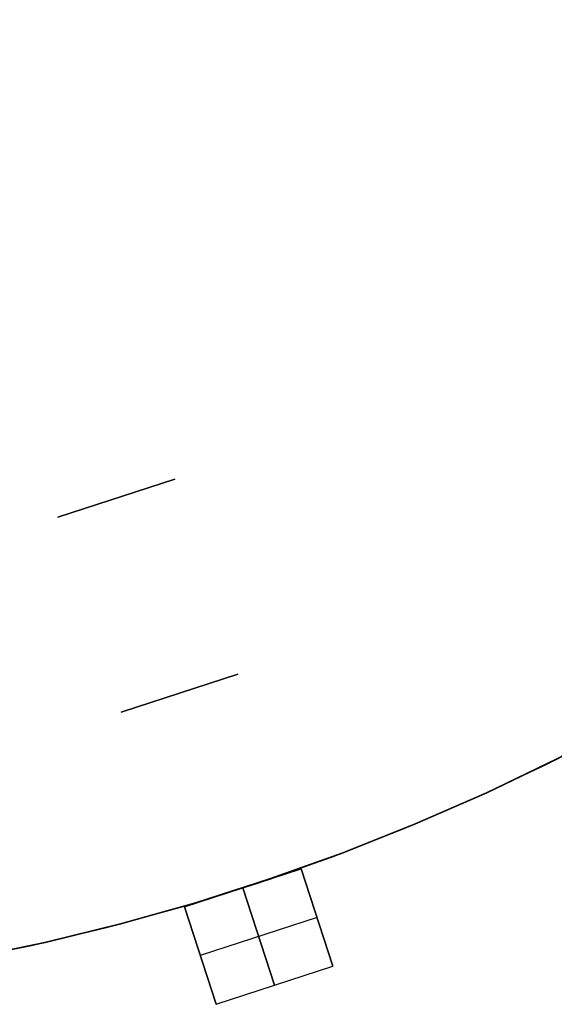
# Model space of a CAD drawing. Header units: millimetres. Extents: x 390 to 1070, y -130 to 550.
# Tile 31 of 57: x 776 to 828, y -11 to 86. Entities that reach past the tile are written whole.
import ezdxf

# ---------------------------------------------------------------- set-up
doc = ezdxf.new("R2010")
doc.units = ezdxf.units.MM

msp = doc.modelspace()

# ---------------------------------------------------------------- linework, layer by layer
at = {"extrusion": (2.27273e-05, -3.59965e-06, 1)}
for points in [[(520.774, 277.983), (518.55, 270.713), (516.578, 263.371), (514.862, 255.965), (513.402, 248.504), (512.201, 240.997), (511.26, 233.453), (510.58, 225.882), (510.162, 218.291), (510.007, 210.69), (510.115, 203.089), (510.485, 195.495), (511.117, 187.919), (512.01, 180.37), (513.164, 172.856), (514.577, 165.386), (516.247, 157.969), (518.172, 150.615), (520.351, 143.331), (522.779, 136.127), (525.455, 129.012), (528.376, 121.993), (531.537, 115.079), (534.935, 108.278), (538.566, 101.599), (542.425, 95.049), (546.509, 88.637), (550.812, 82.369), (555.328, 76.254), (560.053, 70.299), (564.982, 64.51), (570.107, 58.896), (575.423, 53.461), (580.924, 48.214), (586.603, 43.159), (592.453, 38.304), (598.467, 33.654), (604.638, 29.215), (610.959, 24.991), (617.423, 20.989), (624.02, 17.212), (630.744, 13.665), (637.587, 10.352), (644.54, 7.279), (651.595, 4.447), (658.744, 1.86), (665.978, -0.478), (673.288, -2.564), (680.667, -4.397), (688.103, -5.974), (695.591, -7.292), (703.119, -8.352), (710.679, -9.15), (718.262, -9.687), (725.859, -9.962), (733.462, -9.974), (741.06, -9.723), (748.645, -9.21), (756.207, -8.435), (763.739, -7.399), (771.23, -6.104), (778.672, -4.551), (786.056, -2.741), (793.373, -0.678), (800.614, 1.637), (807.771, 4.201), (814.835, 7.011), (821.797, 10.063), (828.65, 13.354), (835.386, 16.88), (841.995, 20.636), (848.471, 24.618), (854.805, 28.822), (860.991, 33.242), (867.019, 37.873), (872.885, 42.71), (878.579, 47.746), (884.097, 52.976), (889.43, 58.394), (894.573, 63.993), (899.519, 69.766), (904.263, 75.706), (908.799, 81.807), (913.121, 88.061), (917.225, 94.461), (921.105, 100.998), (924.757, 107.666), (928.176, 114.456), (931.359, 121.36), (934.301, 128.369), (937, 135.477), (939.451, 142.673), (941.652, 149.95), (943.601, 157.298), (945.294, 164.709), (946.73, 172.175), (947.908, 179.685), (948.825, 187.232), (949.481, 194.806), (949.875, 202.398), (950.006, 209.999)], [(520.766, 277.984), (518.542, 270.714), (516.57, 263.372), (514.854, 255.966), (513.394, 248.505), (512.193, 240.999), (511.252, 233.455), (510.572, 225.883), (510.154, 218.292), (509.999, 210.691), (510.107, 203.09), (510.477, 195.497), (511.109, 187.921), (512.003, 180.371), (513.156, 172.857), (514.569, 165.387), (516.239, 157.971), (518.164, 150.616), (520.343, 143.333), (522.771, 136.129), (525.447, 129.013), (528.368, 121.994), (531.529, 115.08), (534.927, 108.279), (538.558, 101.6), (542.417, 95.051), (546.501, 88.638), (550.804, 82.371), (555.32, 76.256), (560.046, 70.3), (564.974, 64.512), (570.099, 58.897), (575.415, 53.462), (580.916, 48.215), (586.595, 43.161), (592.445, 38.306), (598.459, 33.656), (604.63, 29.216), (610.952, 24.992), (617.415, 20.99), (624.012, 17.213), (630.737, 13.666), (637.579, 10.354), (644.532, 7.28), (651.588, 4.448), (658.736, 1.862), (665.97, -0.476), (673.281, -2.563), (680.659, -4.396), (688.096, -5.972), (695.583, -7.291), (703.111, -8.35), (710.671, -9.149), (718.254, -9.686), (725.852, -9.961), (733.454, -9.973), (741.052, -9.722), (748.637, -9.209), (756.2, -8.434), (763.731, -7.398), (771.222, -6.103), (778.664, -4.55), (786.048, -2.74), (793.365, -0.676), (800.606, 1.639), (807.763, 4.203), (814.827, 7.012), (821.789, 10.064), (828.642, 13.355), (835.378, 16.881), (841.987, 20.637), (848.463, 24.619), (854.797, 28.823), (860.983, 33.243), (867.011, 37.874), (872.877, 42.711), (878.571, 47.747), (884.089, 52.978), (889.422, 58.395), (894.565, 63.994), (899.511, 69.767), (904.255, 75.708), (908.791, 81.808), (913.113, 88.062), (917.217, 94.462), (921.097, 100.999), (924.749, 107.667), (928.168, 114.457), (931.351, 121.361), (934.294, 128.371), (936.992, 135.478), (939.443, 142.674), (941.644, 149.951), (943.593, 157.299), (945.286, 164.711), (946.722, 172.176), (947.9, 179.686), (948.817, 187.233), (949.473, 194.807), (949.867, 202.399), (949.998, 210)]]:
    msp.add_lwpolyline(points, dxfattribs=at)
at = {"extrusion": (-2.27273e-05, 3.59965e-06, 1)}
for points in [[(949.994, 210.001), (949.863, 202.4), (949.469, 194.808), (948.813, 187.234), (947.896, 179.687), (946.718, 172.177), (945.282, 164.711), (943.589, 157.3), (941.64, 149.951), (939.439, 142.675), (936.988, 135.479), (934.29, 128.371), (931.347, 121.362), (928.164, 114.458), (924.745, 107.668), (921.093, 101), (917.213, 94.463), (913.109, 88.063), (908.787, 81.809), (904.251, 75.708), (899.507, 69.768), (894.561, 63.995), (889.418, 58.396), (884.085, 52.978), (878.567, 47.748), (872.873, 42.712), (867.007, 37.875), (860.979, 33.244), (854.793, 28.824), (848.459, 24.62), (841.983, 20.638), (835.374, 16.881), (828.638, 13.356), (821.785, 10.065), (814.823, 7.013), (807.759, 4.203), (800.602, 1.639), (793.361, -0.676), (786.044, -2.739), (778.66, -4.549), (771.218, -6.102), (763.727, -7.398), (756.196, -8.433), (748.633, -9.208), (741.048, -9.721), (733.45, -9.972), (725.848, -9.96), (718.25, -9.685), (710.667, -9.148), (703.107, -8.35), (695.579, -7.291), (688.092, -5.972), (680.655, -4.395), (673.277, -2.562), (665.966, -0.476), (658.732, 1.862), (651.584, 4.449), (644.528, 7.28), (637.575, 10.354), (630.733, 13.667), (624.008, 17.213), (617.411, 20.99), (610.948, 24.993), (604.626, 29.217), (598.455, 33.656), (592.441, 38.306), (586.591, 43.161), (580.912, 48.216), (575.411, 53.463), (570.095, 58.897), (564.97, 64.512), (560.042, 70.301), (555.316, 76.256), (550.8, 82.371), (546.497, 88.639), (542.413, 95.051), (538.554, 101.601), (534.923, 108.28), (531.525, 115.081), (528.364, 121.995), (525.443, 129.014), (522.767, 136.129), (520.339, 143.333), (518.16, 150.617), (516.235, 157.971), (514.565, 165.388), (513.152, 172.858), (511.999, 180.372), (511.105, 187.921), (510.473, 195.497), (510.103, 203.091), (509.995, 210.692), (510.15, 218.293), (510.568, 225.884), (511.248, 233.455), (512.189, 240.999), (513.39, 248.506), (514.85, 255.967), (516.566, 263.373), (518.538, 270.715), (520.762, 277.985)], [(950.002, 210), (949.871, 202.399), (949.477, 194.806), (948.821, 187.233), (947.904, 179.686), (946.726, 172.175), (945.29, 164.71), (943.597, 157.299), (941.648, 149.95), (939.447, 142.674), (936.996, 135.477), (934.297, 128.37), (931.355, 121.36), (928.172, 114.456), (924.753, 107.666), (921.101, 100.999), (917.221, 94.461), (913.117, 88.062), (908.795, 81.808), (904.259, 75.707), (899.515, 69.766), (894.569, 63.993), (889.426, 58.395), (884.093, 52.977), (878.575, 47.747), (872.881, 42.71), (867.015, 37.874), (860.987, 33.243), (854.801, 28.822), (848.467, 24.619), (841.991, 20.636), (835.382, 16.88), (828.646, 13.355), (821.793, 10.064), (814.831, 7.012), (807.767, 4.202), (800.61, 1.638), (793.369, -0.677), (786.052, -2.741), (778.668, -4.55), (771.226, -6.104), (763.735, -7.399), (756.203, -8.435), (748.641, -9.209), (741.056, -9.722), (733.458, -9.973), (725.855, -9.961), (718.258, -9.687), (710.675, -9.15), (703.115, -8.351), (695.587, -7.292), (688.099, -5.973), (680.663, -4.396), (673.284, -2.564), (665.974, -0.477), (658.74, 1.861), (651.591, 4.447), (644.536, 7.279), (637.583, 10.353), (630.74, 13.665), (624.016, 17.212), (617.419, 20.989), (610.955, 24.992), (604.634, 29.215), (598.463, 33.655), (592.449, 38.305), (586.599, 43.16), (580.92, 48.214), (575.419, 53.462), (570.103, 58.896), (564.978, 64.511), (560.049, 70.3), (555.324, 76.255), (550.808, 82.37), (546.505, 88.638), (542.421, 95.05), (538.562, 101.6), (534.931, 108.279), (531.533, 115.079), (528.372, 121.993), (525.451, 129.012), (522.775, 136.128), (520.347, 143.332), (518.168, 150.615), (516.243, 157.97), (514.573, 165.386), (513.16, 172.856), (512.006, 180.371), (511.113, 187.92), (510.481, 195.496), (510.111, 203.089), (510.003, 210.691), (510.158, 218.292), (510.576, 225.882), (511.256, 233.454), (512.197, 240.998), (513.398, 248.505), (514.858, 255.966), (516.574, 263.371), (518.546, 270.714), (520.77, 277.983)]]:
    msp.add_lwpolyline(points, dxfattribs=at)
for points in [[(791.329, 40.664), (779.917, 36.956)], [(779.917, 36.956), (791.329, 40.664)], [(779.917, 36.956), (791.329, 40.664)], [(779.917, 36.956), (791.329, 40.664)], [(791.329, 40.664), (779.917, 36.956)], [(791.329, 40.664), (779.917, 36.956)], [(786.097, 17.935), (797.51, 21.643)], [(786.097, 17.935), (797.51, 21.643)], [(786.097, 17.935), (797.51, 21.643)], [(786.097, 17.935), (797.51, 21.643)], [(786.097, 17.935), (797.51, 21.643)], [(786.097, 17.935), (797.51, 21.643)], [(797.51, 21.643), (786.097, 17.935)], [(797.51, 21.643), (786.097, 17.935)], [(797.51, 21.643), (786.097, 17.935)], [(716.643, -9.594), (724.273, -9.925), (731.909, -9.992), (739.543, -9.793), (747.166, -9.329), (754.768, -8.601), (762.34, -7.61), (769.873, -6.357), (777.358, -4.842), (784.786, -3.069), (792.148, -1.039), (799.435, 1.245), (806.638, 3.78), (813.749, 6.564), (820.759, 9.594), (827.66, 12.864), (834.443, 16.372)], [(716.643, -9.594), (724.273, -9.925), (731.909, -9.992), (739.543, -9.793), (747.166, -9.329), (754.768, -8.601), (762.34, -7.61), (769.873, -6.357), (777.358, -4.842), (784.786, -3.069), (792.148, -1.039), (799.435, 1.245), (806.638, 3.78), (813.749, 6.564), (820.759, 9.594), (827.66, 12.864), (834.443, 16.372)], [(792.277, -1.087), (803.69, 2.622)], [(792.277, -1.087), (803.69, 2.622)], [(806.78, -6.889), (803.69, 2.622)], [(803.69, 2.622), (806.78, -6.889)], [(801.074, -8.743), (797.984, 0.768)], [(797.984, 0.768), (801.074, -8.743)], [(792.277, -1.087), (795.368, -10.597)], [(795.368, -10.597), (792.277, -1.087)], [(805.235, -2.134), (793.822, -5.842)], [(805.235, -2.134), (793.822, -5.842)], [(795.368, -10.597), (806.78, -6.889)], [(795.368, -10.597), (806.78, -6.889)]]:
    msp.add_lwpolyline(points)
at = {"extrusion": (1, 0, 0)}
for points in [[(40.664, -348.005), (40.664, -398.005)], [(40.664, 221.995), (40.664, 171.995)], [(38.81, 221.995), (38.81, 171.995)], [(38.81, -348.005), (38.81, -398.005)], [(36.956, 171.995), (36.956, 221.995)], [(36.956, -398.005), (36.956, -348.005)], [(21.643, 251.995), (21.643, 241.995)], [(21.643, -418.005), (21.643, -428.005)], [(19.789, 251.995), (19.789, 241.995)], [(19.789, -418.005), (19.789, -428.005)], [(17.935, 241.995), (17.935, 251.995)], [(17.935, -428.005), (17.935, -418.005)]]:
    msp.add_lwpolyline(points, dxfattribs=at)
at = {"extrusion": (0.951057, 0.309017, -7.70042e-15)}
msp.add_lwpolyline([(-225.861, -328.005), (-225.178, -328.017), (-224.496, -328.052), (-223.815, -328.11), (-223.137, -328.191), (-222.462, -328.296), (-221.791, -328.423), (-221.125, -328.574), (-220.465, -328.747), (-219.81, -328.942), (-219.163, -329.16), (-218.523, -329.399), (-217.893, -329.661), (-217.271, -329.944), (-216.659, -330.247), (-216.058, -330.572), (-215.469, -330.917), (-214.892, -331.281), (-214.327, -331.666), (-213.776, -332.069), (-213.239, -332.491), (-212.716, -332.931), (-212.209, -333.388), (-211.718, -333.863), (-211.244, -334.354), (-210.786, -334.861), (-210.346, -335.383), (-209.924, -335.92), (-209.521, -336.471), (-209.137, -337.036), (-208.772, -337.613), (-208.427, -338.203), (-208.103, -338.804), (-207.799, -339.415), (-207.516, -340.037), (-207.255, -340.668), (-207.015, -341.307), (-206.798, -341.955), (-206.602, -342.609), (-206.429, -343.27), (-206.279, -343.936), (-206.151, -344.607), (-206.047, -345.282), (-205.965, -345.96), (-205.907, -346.64), (-205.872, -347.322), (-205.861, -348.005)], dxfattribs=at)
at = {"extrusion": (0.951057, 0.309017, -5.79924e-15)}
msp.add_lwpolyline([(-205.861, 171.995), (-205.872, 171.312), (-205.907, 170.63), (-205.965, 169.95), (-206.047, 169.272), (-206.151, 168.597), (-206.279, 167.926), (-206.429, 167.26), (-206.602, 166.599), (-206.798, 165.945), (-207.015, 165.297), (-207.255, 164.658), (-207.516, 164.027), (-207.799, 163.405), (-208.103, 162.794), (-208.427, 162.193), (-208.772, 161.603), (-209.137, 161.026), (-209.521, 160.461), (-209.924, 159.91), (-210.346, 159.373), (-210.786, 158.851), (-211.244, 158.344), (-211.718, 157.853), (-212.209, 157.378), (-212.716, 156.921), (-213.239, 156.481), (-213.776, 156.059), (-214.327, 155.656), (-214.892, 155.271), (-215.469, 154.907), (-216.058, 154.562), (-216.659, 154.237), (-217.271, 153.934), (-217.893, 153.651), (-218.523, 153.389), (-219.163, 153.15), (-219.81, 152.932), (-220.465, 152.737), (-221.125, 152.564), (-221.791, 152.413), (-222.462, 152.286), (-223.137, 152.181), (-223.815, 152.1), (-224.496, 152.042), (-225.178, 152.007), (-225.861, 151.995)], dxfattribs=at)
at = {"extrusion": (0.951057, 0.309017, -3.0517e-15)}
msp.add_lwpolyline([(-225.861, 241.995), (-225.178, 241.983), (-224.496, 241.948), (-223.815, 241.89), (-223.137, 241.809), (-222.462, 241.704), (-221.791, 241.577), (-221.125, 241.426), (-220.465, 241.253), (-219.81, 241.058), (-219.163, 240.84), (-218.523, 240.601), (-217.893, 240.339), (-217.271, 240.056), (-216.659, 239.753), (-216.058, 239.428), (-215.469, 239.083), (-214.892, 238.719), (-214.327, 238.334), (-213.776, 237.931), (-213.239, 237.509), (-212.716, 237.069), (-212.209, 236.612), (-211.718, 236.137), (-211.244, 235.646), (-210.786, 235.139), (-210.346, 234.617), (-209.924, 234.08), (-209.521, 233.529), (-209.137, 232.964), (-208.772, 232.387), (-208.427, 231.797), (-208.103, 231.196), (-207.799, 230.585), (-207.516, 229.963), (-207.255, 229.332), (-207.015, 228.693), (-206.798, 228.045), (-206.602, 227.391), (-206.429, 226.73), (-206.279, 226.064), (-206.151, 225.393), (-206.047, 224.718), (-205.965, 224.04), (-205.907, 223.36), (-205.872, 222.678), (-205.861, 221.995)], dxfattribs=at)
at = {"extrusion": (0.951057, 0.309017, -1.51879e-14)}
msp.add_lwpolyline([(-205.861, -398.005), (-205.872, -398.688), (-205.907, -399.37), (-205.965, -400.05), (-206.047, -400.728), (-206.151, -401.403), (-206.279, -402.074), (-206.429, -402.74), (-206.602, -403.401), (-206.798, -404.055), (-207.015, -404.703), (-207.255, -405.342), (-207.516, -405.973), (-207.799, -406.595), (-208.103, -407.206), (-208.427, -407.807), (-208.772, -408.397), (-209.137, -408.974), (-209.521, -409.539), (-209.924, -410.09), (-210.346, -410.627), (-210.786, -411.149), (-211.244, -411.656), (-211.718, -412.147), (-212.209, -412.622), (-212.716, -413.079), (-213.239, -413.519), (-213.776, -413.941), (-214.327, -414.344), (-214.892, -414.729), (-215.469, -415.093), (-216.058, -415.438), (-216.659, -415.763), (-217.271, -416.066), (-217.893, -416.349), (-218.523, -416.611), (-219.163, -416.85), (-219.81, -417.068), (-220.465, -417.263), (-221.125, -417.436), (-221.791, -417.587), (-222.462, -417.714), (-223.137, -417.819), (-223.815, -417.9), (-224.496, -417.958), (-225.178, -417.993), (-225.861, -418.005)], dxfattribs=at)
at = {"extrusion": (0.951057, 0.309017, -3.59234e-15)}
msp.add_lwpolyline([(-225.861, -328.005), (-225.178, -328.017), (-224.496, -328.052), (-223.815, -328.11), (-223.137, -328.191), (-222.462, -328.296), (-221.791, -328.423), (-221.125, -328.574), (-220.465, -328.747), (-219.81, -328.942), (-219.163, -329.16), (-218.523, -329.399), (-217.893, -329.661), (-217.271, -329.944), (-216.659, -330.247), (-216.058, -330.572), (-215.469, -330.917), (-214.892, -331.281), (-214.327, -331.666), (-213.776, -332.069), (-213.239, -332.491), (-212.716, -332.931), (-212.209, -333.388), (-211.718, -333.863), (-211.244, -334.354), (-210.786, -334.861), (-210.346, -335.383), (-209.924, -335.92), (-209.521, -336.471), (-209.137, -337.036), (-208.772, -337.613), (-208.427, -338.203), (-208.103, -338.804), (-207.799, -339.415), (-207.516, -340.037), (-207.255, -340.668), (-207.015, -341.307), (-206.798, -341.955), (-206.602, -342.609), (-206.429, -343.27), (-206.279, -343.936), (-206.151, -344.607), (-206.047, -345.282), (-205.965, -345.96), (-205.907, -346.64), (-205.872, -347.322), (-205.861, -348.005)], dxfattribs=at)
at = {"extrusion": (0.951057, 0.309017, 4.26079e-15)}
msp.add_lwpolyline([(-205.861, 171.995), (-205.872, 171.312), (-205.907, 170.63), (-205.965, 169.95), (-206.047, 169.272), (-206.151, 168.597), (-206.279, 167.926), (-206.429, 167.26), (-206.602, 166.599), (-206.798, 165.945), (-207.015, 165.297), (-207.255, 164.658), (-207.516, 164.027), (-207.799, 163.405), (-208.103, 162.794), (-208.427, 162.193), (-208.772, 161.603), (-209.137, 161.026), (-209.521, 160.461), (-209.924, 159.91), (-210.346, 159.373), (-210.786, 158.851), (-211.244, 158.344), (-211.718, 157.853), (-212.209, 157.378), (-212.716, 156.921), (-213.239, 156.481), (-213.776, 156.059), (-214.327, 155.656), (-214.892, 155.271), (-215.469, 154.907), (-216.058, 154.562), (-216.659, 154.237), (-217.271, 153.934), (-217.893, 153.651), (-218.523, 153.389), (-219.163, 153.15), (-219.81, 152.932), (-220.465, 152.737), (-221.125, 152.564), (-221.791, 152.413), (-222.462, 152.286), (-223.137, 152.181), (-223.815, 152.1), (-224.496, 152.042), (-225.178, 152.007), (-225.861, 151.995)], dxfattribs=at)
at = {"extrusion": (0.951057, 0.309017, -4.82426e-15)}
msp.add_lwpolyline([(-225.861, 241.995), (-225.178, 241.983), (-224.496, 241.948), (-223.815, 241.89), (-223.137, 241.809), (-222.462, 241.704), (-221.791, 241.577), (-221.125, 241.426), (-220.465, 241.253), (-219.81, 241.058), (-219.163, 240.84), (-218.523, 240.601), (-217.893, 240.339), (-217.271, 240.056), (-216.659, 239.753), (-216.058, 239.428), (-215.469, 239.083), (-214.892, 238.719), (-214.327, 238.334), (-213.776, 237.931), (-213.239, 237.509), (-212.716, 237.069), (-212.209, 236.612), (-211.718, 236.137), (-211.244, 235.646), (-210.786, 235.139), (-210.346, 234.617), (-209.924, 234.08), (-209.521, 233.529), (-209.137, 232.964), (-208.772, 232.387), (-208.427, 231.797), (-208.103, 231.196), (-207.799, 230.585), (-207.516, 229.963), (-207.255, 229.332), (-207.015, 228.693), (-206.798, 228.045), (-206.602, 227.391), (-206.429, 226.73), (-206.279, 226.064), (-206.151, 225.393), (-206.047, 224.718), (-205.965, 224.04), (-205.907, 223.36), (-205.872, 222.678), (-205.861, 221.995)], dxfattribs=at)
at = {"extrusion": (0.951057, 0.309017, 8.4662e-15)}
msp.add_lwpolyline([(-205.861, -398.005), (-205.872, -398.688), (-205.907, -399.37), (-205.965, -400.05), (-206.047, -400.728), (-206.151, -401.403), (-206.279, -402.074), (-206.429, -402.74), (-206.602, -403.401), (-206.798, -404.055), (-207.015, -404.703), (-207.255, -405.342), (-207.516, -405.973), (-207.799, -406.595), (-208.103, -407.206), (-208.427, -407.807), (-208.772, -408.397), (-209.137, -408.974), (-209.521, -409.539), (-209.924, -410.09), (-210.346, -410.627), (-210.786, -411.149), (-211.244, -411.656), (-211.718, -412.147), (-212.209, -412.622), (-212.716, -413.079), (-213.239, -413.519), (-213.776, -413.941), (-214.327, -414.344), (-214.892, -414.729), (-215.469, -415.093), (-216.058, -415.438), (-216.659, -415.763), (-217.271, -416.066), (-217.893, -416.349), (-218.523, -416.611), (-219.163, -416.85), (-219.81, -417.068), (-220.465, -417.263), (-221.125, -417.436), (-221.791, -417.587), (-222.462, -417.714), (-223.137, -417.819), (-223.815, -417.9), (-224.496, -417.958), (-225.178, -417.993), (-225.861, -418.005)], dxfattribs=at)
at = {"extrusion": (0.951057, 0.309017, 1.52703e-15)}
msp.add_lwpolyline([(-205.861, -348.005), (-205.872, -347.322), (-205.907, -346.64), (-205.965, -345.96), (-206.047, -345.282), (-206.151, -344.607), (-206.279, -343.936), (-206.429, -343.27), (-206.602, -342.609), (-206.798, -341.955), (-207.015, -341.307), (-207.255, -340.668), (-207.516, -340.037), (-207.799, -339.415), (-208.103, -338.804), (-208.427, -338.203), (-208.772, -337.613), (-209.137, -337.036), (-209.521, -336.471), (-209.924, -335.92), (-210.346, -335.383), (-210.786, -334.861), (-211.244, -334.354), (-211.718, -333.863), (-212.209, -333.388), (-212.716, -332.931), (-213.239, -332.491), (-213.776, -332.069), (-214.327, -331.666), (-214.892, -331.281), (-215.469, -330.917), (-216.058, -330.572), (-216.659, -330.247), (-217.271, -329.944), (-217.893, -329.661), (-218.523, -329.399), (-219.163, -329.16), (-219.81, -328.942), (-220.465, -328.747), (-221.125, -328.574), (-221.791, -328.423), (-222.462, -328.296), (-223.137, -328.191), (-223.815, -328.11), (-224.496, -328.052), (-225.178, -328.017), (-225.861, -328.005)], dxfattribs=at)
at = {"extrusion": (0.951057, 0.309017, -1.20119e-14)}
msp.add_lwpolyline([(-225.861, 151.995), (-225.178, 152.007), (-224.496, 152.042), (-223.815, 152.1), (-223.137, 152.181), (-222.462, 152.286), (-221.791, 152.413), (-221.125, 152.564), (-220.465, 152.737), (-219.81, 152.932), (-219.163, 153.15), (-218.523, 153.389), (-217.893, 153.651), (-217.271, 153.934), (-216.659, 154.237), (-216.058, 154.562), (-215.469, 154.907), (-214.892, 155.271), (-214.327, 155.656), (-213.776, 156.059), (-213.239, 156.481), (-212.716, 156.921), (-212.209, 157.378), (-211.718, 157.853), (-211.244, 158.344), (-210.786, 158.851), (-210.346, 159.373), (-209.924, 159.91), (-209.521, 160.461), (-209.137, 161.026), (-208.772, 161.603), (-208.427, 162.193), (-208.103, 162.794), (-207.799, 163.405), (-207.516, 164.027), (-207.255, 164.658), (-207.015, 165.297), (-206.798, 165.945), (-206.602, 166.599), (-206.429, 167.26), (-206.279, 167.926), (-206.151, 168.597), (-206.047, 169.272), (-205.965, 169.95), (-205.907, 170.63), (-205.872, 171.312), (-205.861, 171.995)], dxfattribs=at)
at = {"extrusion": (0.951057, 0.309017, 3.36191e-15)}
msp.add_lwpolyline([(-205.861, 221.995), (-205.872, 222.678), (-205.907, 223.36), (-205.965, 224.04), (-206.047, 224.718), (-206.151, 225.393), (-206.279, 226.064), (-206.429, 226.73), (-206.602, 227.391), (-206.798, 228.045), (-207.015, 228.693), (-207.255, 229.332), (-207.516, 229.963), (-207.799, 230.585), (-208.103, 231.196), (-208.427, 231.797), (-208.772, 232.387), (-209.137, 232.964), (-209.521, 233.529), (-209.924, 234.08), (-210.346, 234.617), (-210.786, 235.139), (-211.244, 235.646), (-211.718, 236.137), (-212.209, 236.612), (-212.716, 237.069), (-213.239, 237.509), (-213.776, 237.931), (-214.327, 238.334), (-214.892, 238.719), (-215.469, 239.083), (-216.058, 239.428), (-216.659, 239.753), (-217.271, 240.056), (-217.893, 240.339), (-218.523, 240.601), (-219.163, 240.84), (-219.81, 241.058), (-220.465, 241.253), (-221.125, 241.426), (-221.791, 241.577), (-222.462, 241.704), (-223.137, 241.809), (-223.815, 241.89), (-224.496, 241.948), (-225.178, 241.983), (-225.861, 241.995)], dxfattribs=at)
at = {"extrusion": (0.951057, 0.309017, -5.40497e-15)}
msp.add_lwpolyline([(-225.861, -418.005), (-225.178, -417.993), (-224.496, -417.958), (-223.815, -417.9), (-223.137, -417.819), (-222.462, -417.714), (-221.791, -417.587), (-221.125, -417.436), (-220.465, -417.263), (-219.81, -417.068), (-219.163, -416.85), (-218.523, -416.611), (-217.893, -416.349), (-217.271, -416.066), (-216.659, -415.763), (-216.058, -415.438), (-215.469, -415.093), (-214.892, -414.729), (-214.327, -414.344), (-213.776, -413.941), (-213.239, -413.519), (-212.716, -413.079), (-212.209, -412.622), (-211.718, -412.147), (-211.244, -411.656), (-210.786, -411.149), (-210.346, -410.627), (-209.924, -410.09), (-209.521, -409.539), (-209.137, -408.974), (-208.772, -408.397), (-208.427, -407.807), (-208.103, -407.206), (-207.799, -406.595), (-207.516, -405.973), (-207.255, -405.342), (-207.015, -404.703), (-206.798, -404.055), (-206.602, -403.401), (-206.429, -402.74), (-206.279, -402.074), (-206.151, -401.403), (-206.047, -400.728), (-205.965, -400.05), (-205.907, -399.37), (-205.872, -398.688), (-205.861, -398.005)], dxfattribs=at)
at = {"extrusion": (0.951057, 0.309017, -1.13153e-14)}
msp.add_lwpolyline([(-265.861, -288.005), (-265.837, -289.371), (-265.767, -290.735), (-265.651, -292.096), (-265.488, -293.452), (-265.279, -294.801), (-265.024, -296.143), (-264.723, -297.476), (-264.377, -298.797), (-263.986, -300.106), (-263.551, -301.4), (-263.072, -302.679), (-262.549, -303.941), (-261.984, -305.184), (-261.376, -306.408), (-260.727, -307.609), (-260.037, -308.788), (-259.308, -309.943), (-258.539, -311.072), (-257.733, -312.174), (-256.889, -313.249), (-256.009, -314.293), (-255.094, -315.307), (-254.145, -316.289), (-253.163, -317.238), (-252.149, -318.154), (-251.104, -319.033), (-250.03, -319.877), (-248.928, -320.684), (-247.799, -321.452), (-246.644, -322.182), (-245.465, -322.871), (-244.263, -323.52), (-243.04, -324.128), (-241.797, -324.693), (-240.535, -325.216), (-239.256, -325.695), (-237.961, -326.131), (-236.652, -326.522), (-235.331, -326.868), (-233.999, -327.168), (-232.657, -327.423), (-231.307, -327.632), (-229.951, -327.795), (-228.59, -327.912), (-227.226, -327.982), (-225.861, -328.005)], dxfattribs=at)
at = {"extrusion": (0.951057, 0.309017, 2.90227e-15)}
msp.add_lwpolyline([(-225.861, 151.995), (-227.226, 151.972), (-228.59, 151.902), (-229.951, 151.785), (-231.307, 151.622), (-232.657, 151.413), (-233.999, 151.158), (-235.331, 150.858), (-236.652, 150.512), (-237.961, 150.121), (-239.256, 149.685), (-240.535, 149.206), (-241.797, 148.683), (-243.04, 148.118), (-244.263, 147.51), (-245.465, 146.861), (-246.644, 146.172), (-247.799, 145.442), (-248.928, 144.674), (-250.03, 143.867), (-251.104, 143.023), (-252.149, 142.144), (-253.163, 141.228), (-254.145, 140.279), (-255.094, 139.297), (-256.009, 138.283), (-256.889, 137.239), (-257.733, 136.164), (-258.539, 135.062), (-259.308, 133.933), (-260.037, 132.778), (-260.727, 131.599), (-261.376, 130.398), (-261.984, 129.174), (-262.549, 127.931), (-263.072, 126.669), (-263.551, 125.39), (-263.986, 124.096), (-264.377, 122.787), (-264.723, 121.466), (-265.024, 120.133), (-265.279, 118.791), (-265.488, 117.442), (-265.651, 116.086), (-265.767, 114.725), (-265.837, 113.361), (-265.861, 111.995)], dxfattribs=at)
at = {"extrusion": (0.951057, 0.309017, -1.45716e-14)}
msp.add_lwpolyline([(-245.861, 271.995), (-245.178, 271.983), (-244.496, 271.948), (-243.815, 271.89), (-243.137, 271.809), (-242.462, 271.704), (-241.791, 271.577), (-241.125, 271.426), (-240.465, 271.253), (-239.81, 271.058), (-239.163, 270.84), (-238.523, 270.601), (-237.893, 270.339), (-237.271, 270.056), (-236.659, 269.753), (-236.058, 269.428), (-235.469, 269.083), (-234.892, 268.719), (-234.327, 268.334), (-233.776, 267.931), (-233.239, 267.509), (-232.716, 267.069), (-232.209, 266.612), (-231.718, 266.137), (-231.244, 265.646), (-230.786, 265.139), (-230.346, 264.617), (-229.924, 264.08), (-229.521, 263.529), (-229.137, 262.964), (-228.772, 262.387), (-228.427, 261.797), (-228.103, 261.196), (-227.799, 260.585), (-227.516, 259.963), (-227.255, 259.332), (-227.015, 258.693), (-226.798, 258.045), (-226.602, 257.391), (-226.429, 256.73), (-226.279, 256.064), (-226.151, 255.393), (-226.047, 254.718), (-225.965, 254.04), (-225.907, 253.36), (-225.872, 252.678), (-225.861, 251.995)], dxfattribs=at)
at = {"extrusion": (0.951057, 0.309017, 1.07594e-14)}
msp.add_lwpolyline([(-225.861, -428.005), (-225.872, -428.688), (-225.907, -429.37), (-225.965, -430.05), (-226.047, -430.728), (-226.151, -431.403), (-226.279, -432.074), (-226.429, -432.74), (-226.602, -433.401), (-226.798, -434.055), (-227.015, -434.703), (-227.255, -435.342), (-227.516, -435.973), (-227.799, -436.595), (-228.103, -437.206), (-228.427, -437.807), (-228.772, -438.397), (-229.137, -438.974), (-229.521, -439.539), (-229.924, -440.09), (-230.346, -440.627), (-230.786, -441.149), (-231.244, -441.656), (-231.718, -442.147), (-232.209, -442.622), (-232.716, -443.079), (-233.239, -443.519), (-233.776, -443.941), (-234.327, -444.344), (-234.892, -444.729), (-235.469, -445.093), (-236.058, -445.438), (-236.659, -445.763), (-237.271, -446.066), (-237.893, -446.349), (-238.523, -446.611), (-239.163, -446.85), (-239.81, -447.068), (-240.465, -447.263), (-241.125, -447.436), (-241.791, -447.587), (-242.462, -447.714), (-243.137, -447.819), (-243.815, -447.9), (-244.496, -447.958), (-245.178, -447.993), (-245.861, -448.005)], dxfattribs=at)
at = {"extrusion": (0.951057, 0.309017, 2.98942e-15)}
msp.add_lwpolyline([(-225.861, -328.005), (-227.226, -327.982), (-228.59, -327.912), (-229.951, -327.795), (-231.307, -327.632), (-232.657, -327.423), (-233.999, -327.168), (-235.331, -326.868), (-236.652, -326.522), (-237.961, -326.131), (-239.256, -325.695), (-240.535, -325.216), (-241.797, -324.693), (-243.04, -324.128), (-244.263, -323.52), (-245.465, -322.871), (-246.644, -322.182), (-247.799, -321.452), (-248.928, -320.684), (-250.03, -319.877), (-251.104, -319.033), (-252.149, -318.154), (-253.163, -317.238), (-254.145, -316.289), (-255.094, -315.307), (-256.009, -314.293), (-256.889, -313.249), (-257.733, -312.174), (-258.539, -311.072), (-259.308, -309.943), (-260.037, -308.788), (-260.727, -307.609), (-261.376, -306.408), (-261.984, -305.184), (-262.549, -303.941), (-263.072, -302.679), (-263.551, -301.4), (-263.986, -300.106), (-264.377, -298.797), (-264.723, -297.476), (-265.024, -296.143), (-265.279, -294.801), (-265.488, -293.452), (-265.651, -292.096), (-265.767, -290.735), (-265.837, -289.371), (-265.861, -288.005)], dxfattribs=at)
at = {"extrusion": (0.951057, 0.309017, 2.13998e-15)}
msp.add_lwpolyline([(-265.861, 111.995), (-265.837, 113.361), (-265.767, 114.725), (-265.651, 116.086), (-265.488, 117.442), (-265.279, 118.791), (-265.024, 120.133), (-264.723, 121.466), (-264.377, 122.787), (-263.986, 124.096), (-263.551, 125.39), (-263.072, 126.669), (-262.549, 127.931), (-261.984, 129.174), (-261.376, 130.398), (-260.727, 131.599), (-260.037, 132.778), (-259.308, 133.933), (-258.539, 135.062), (-257.733, 136.164), (-256.889, 137.239), (-256.009, 138.283), (-255.094, 139.297), (-254.145, 140.279), (-253.163, 141.228), (-252.149, 142.144), (-251.104, 143.023), (-250.03, 143.867), (-248.928, 144.674), (-247.799, 145.442), (-246.644, 146.172), (-245.465, 146.861), (-244.263, 147.51), (-243.04, 148.118), (-241.797, 148.683), (-240.535, 149.206), (-239.256, 149.685), (-237.961, 150.121), (-236.652, 150.512), (-235.331, 150.858), (-233.999, 151.158), (-232.657, 151.413), (-231.307, 151.622), (-229.951, 151.785), (-228.59, 151.902), (-227.226, 151.972), (-225.861, 151.995)], dxfattribs=at)
at = {"extrusion": (0.951057, 0.309017, -3.68267e-15)}
msp.add_lwpolyline([(-245.861, 271.995), (-245.178, 271.983), (-244.496, 271.948), (-243.815, 271.89), (-243.137, 271.809), (-242.462, 271.704), (-241.791, 271.577), (-241.125, 271.426), (-240.465, 271.253), (-239.81, 271.058), (-239.163, 270.84), (-238.523, 270.601), (-237.893, 270.339), (-237.271, 270.056), (-236.659, 269.753), (-236.058, 269.428), (-235.469, 269.083), (-234.892, 268.719), (-234.327, 268.334), (-233.776, 267.931), (-233.239, 267.509), (-232.716, 267.069), (-232.209, 266.612), (-231.718, 266.137), (-231.244, 265.646), (-230.786, 265.139), (-230.346, 264.617), (-229.924, 264.08), (-229.521, 263.529), (-229.137, 262.964), (-228.772, 262.387), (-228.427, 261.797), (-228.103, 261.196), (-227.799, 260.585), (-227.516, 259.963), (-227.255, 259.332), (-227.015, 258.693), (-226.798, 258.045), (-226.602, 257.391), (-226.429, 256.73), (-226.279, 256.064), (-226.151, 255.393), (-226.047, 254.718), (-225.965, 254.04), (-225.907, 253.36), (-225.872, 252.678), (-225.861, 251.995)], dxfattribs=at)
at = {"extrusion": (0.951057, 0.309017, -5.82368e-15)}
msp.add_lwpolyline([(-225.861, -428.005), (-225.872, -428.688), (-225.907, -429.37), (-225.965, -430.05), (-226.047, -430.728), (-226.151, -431.403), (-226.279, -432.074), (-226.429, -432.74), (-226.602, -433.401), (-226.798, -434.055), (-227.015, -434.703), (-227.255, -435.342), (-227.516, -435.973), (-227.799, -436.595), (-228.103, -437.206), (-228.427, -437.807), (-228.772, -438.397), (-229.137, -438.974), (-229.521, -439.539), (-229.924, -440.09), (-230.346, -440.627), (-230.786, -441.149), (-231.244, -441.656), (-231.718, -442.147), (-232.209, -442.622), (-232.716, -443.079), (-233.239, -443.519), (-233.776, -443.941), (-234.327, -444.344), (-234.892, -444.729), (-235.469, -445.093), (-236.058, -445.438), (-236.659, -445.763), (-237.271, -446.066), (-237.893, -446.349), (-238.523, -446.611), (-239.163, -446.85), (-239.81, -447.068), (-240.465, -447.263), (-241.125, -447.436), (-241.791, -447.587), (-242.462, -447.714), (-243.137, -447.819), (-243.815, -447.9), (-244.496, -447.958), (-245.178, -447.993), (-245.861, -448.005)], dxfattribs=at)
at = {"extrusion": (0.951057, 0.309017, -5.86984e-15)}
msp.add_lwpolyline([(-225.861, -328.005), (-227.226, -327.982), (-228.59, -327.912), (-229.951, -327.795), (-231.307, -327.632), (-232.657, -327.423), (-233.999, -327.168), (-235.331, -326.868), (-236.652, -326.522), (-237.961, -326.131), (-239.256, -325.695), (-240.535, -325.216), (-241.797, -324.693), (-243.04, -324.128), (-244.263, -323.52), (-245.465, -322.871), (-246.644, -322.182), (-247.799, -321.452), (-248.928, -320.684), (-250.03, -319.877), (-251.104, -319.033), (-252.149, -318.154), (-253.163, -317.238), (-254.145, -316.289), (-255.094, -315.307), (-256.009, -314.293), (-256.889, -313.249), (-257.733, -312.174), (-258.539, -311.072), (-259.308, -309.943), (-260.037, -308.788), (-260.727, -307.609), (-261.376, -306.408), (-261.984, -305.184), (-262.549, -303.941), (-263.072, -302.679), (-263.551, -301.4), (-263.986, -300.106), (-264.377, -298.797), (-264.723, -297.476), (-265.024, -296.143), (-265.279, -294.801), (-265.488, -293.452), (-265.651, -292.096), (-265.767, -290.735), (-265.837, -289.371), (-265.861, -288.005)], dxfattribs=at)
at = {"extrusion": (0.951057, 0.309017, 5.83538e-15)}
msp.add_lwpolyline([(-265.861, 111.995), (-265.837, 113.361), (-265.767, 114.725), (-265.651, 116.086), (-265.488, 117.442), (-265.279, 118.791), (-265.024, 120.133), (-264.723, 121.466), (-264.377, 122.787), (-263.986, 124.096), (-263.551, 125.39), (-263.072, 126.669), (-262.549, 127.931), (-261.984, 129.174), (-261.376, 130.398), (-260.727, 131.599), (-260.037, 132.778), (-259.308, 133.933), (-258.539, 135.062), (-257.733, 136.164), (-256.889, 137.239), (-256.009, 138.283), (-255.094, 139.297), (-254.145, 140.279), (-253.163, 141.228), (-252.149, 142.144), (-251.104, 143.023), (-250.03, 143.867), (-248.928, 144.674), (-247.799, 145.442), (-246.644, 146.172), (-245.465, 146.861), (-244.263, 147.51), (-243.04, 148.118), (-241.797, 148.683), (-240.535, 149.206), (-239.256, 149.685), (-237.961, 150.121), (-236.652, 150.512), (-235.331, 150.858), (-233.999, 151.158), (-232.657, 151.413), (-231.307, 151.622), (-229.951, 151.785), (-228.59, 151.902), (-227.226, 151.972), (-225.861, 151.995)], dxfattribs=at)
at = {"extrusion": (0.951057, 0.309017, -2.18575e-14)}
msp.add_lwpolyline([(-225.861, 251.995), (-225.872, 252.678), (-225.907, 253.36), (-225.965, 254.04), (-226.047, 254.718), (-226.151, 255.393), (-226.279, 256.064), (-226.429, 256.73), (-226.602, 257.391), (-226.798, 258.045), (-227.015, 258.693), (-227.255, 259.332), (-227.516, 259.963), (-227.799, 260.585), (-228.103, 261.196), (-228.427, 261.797), (-228.772, 262.387), (-229.137, 262.964), (-229.521, 263.529), (-229.924, 264.08), (-230.346, 264.617), (-230.786, 265.139), (-231.244, 265.646), (-231.718, 266.137), (-232.209, 266.612), (-232.716, 267.069), (-233.239, 267.509), (-233.776, 267.931), (-234.327, 268.334), (-234.892, 268.719), (-235.469, 269.083), (-236.058, 269.428), (-236.659, 269.753), (-237.271, 270.056), (-237.893, 270.339), (-238.523, 270.601), (-239.163, 270.84), (-239.81, 271.058), (-240.465, 271.253), (-241.125, 271.426), (-241.791, 271.577), (-242.462, 271.704), (-243.137, 271.809), (-243.815, 271.89), (-244.496, 271.948), (-245.178, 271.983), (-245.861, 271.995)], dxfattribs=at)
at = {"extrusion": (0.951057, 0.309017, 7.56888e-15)}
msp.add_lwpolyline([(-245.861, -448.005), (-245.178, -447.993), (-244.496, -447.958), (-243.815, -447.9), (-243.137, -447.819), (-242.462, -447.714), (-241.791, -447.587), (-241.125, -447.436), (-240.465, -447.263), (-239.81, -447.068), (-239.163, -446.85), (-238.523, -446.611), (-237.893, -446.349), (-237.271, -446.066), (-236.659, -445.763), (-236.058, -445.438), (-235.469, -445.093), (-234.892, -444.729), (-234.327, -444.344), (-233.776, -443.941), (-233.239, -443.519), (-232.716, -443.079), (-232.209, -442.622), (-231.718, -442.147), (-231.244, -441.656), (-230.786, -441.149), (-230.346, -440.627), (-229.924, -440.09), (-229.521, -439.539), (-229.137, -438.974), (-228.772, -438.397), (-228.427, -437.807), (-228.103, -437.206), (-227.799, -436.595), (-227.516, -435.973), (-227.255, -435.342), (-227.015, -434.703), (-226.798, -434.055), (-226.602, -433.401), (-226.429, -432.74), (-226.279, -432.074), (-226.151, -431.403), (-226.047, -430.728), (-225.965, -430.05), (-225.907, -429.37), (-225.872, -428.688), (-225.861, -428.005)], dxfattribs=at)
at = {"extrusion": (0.951057, 0.309017, 1.09474e-15)}
msp.add_lwpolyline([(-275.861, 251.995), (-275.849, 252.678), (-275.814, 253.36), (-275.756, 254.04), (-275.674, 254.718), (-275.57, 255.393), (-275.442, 256.064), (-275.292, 256.73), (-275.119, 257.391), (-274.923, 258.045), (-274.706, 258.693), (-274.466, 259.332), (-274.205, 259.963), (-273.922, 260.585), (-273.618, 261.196), (-273.294, 261.797), (-272.949, 262.387), (-272.584, 262.964), (-272.2, 263.529), (-271.797, 264.08), (-271.375, 264.617), (-270.935, 265.139), (-270.477, 265.646), (-270.003, 266.137), (-269.512, 266.612), (-269.005, 267.069), (-268.482, 267.509), (-267.945, 267.931), (-267.394, 268.334), (-266.83, 268.719), (-266.252, 269.083), (-265.663, 269.428), (-265.062, 269.753), (-264.45, 270.056), (-263.829, 270.339), (-263.198, 270.601), (-262.558, 270.84), (-261.911, 271.058), (-261.256, 271.253), (-260.596, 271.426), (-259.93, 271.577), (-259.259, 271.704), (-258.584, 271.809), (-257.906, 271.89), (-257.225, 271.948), (-256.543, 271.983), (-255.861, 271.995)], dxfattribs=at)
at = {"extrusion": (0.951057, 0.309017, 3.4055e-15)}
msp.add_lwpolyline([(-255.861, -448.005), (-256.543, -447.993), (-257.225, -447.958), (-257.906, -447.9), (-258.584, -447.819), (-259.259, -447.714), (-259.93, -447.587), (-260.596, -447.436), (-261.256, -447.263), (-261.911, -447.068), (-262.558, -446.85), (-263.198, -446.611), (-263.829, -446.349), (-264.45, -446.066), (-265.062, -445.763), (-265.663, -445.438), (-266.252, -445.093), (-266.83, -444.729), (-267.394, -444.344), (-267.945, -443.941), (-268.482, -443.519), (-269.005, -443.079), (-269.512, -442.622), (-270.003, -442.147), (-270.477, -441.656), (-270.935, -441.149), (-271.375, -440.627), (-271.797, -440.09), (-272.2, -439.539), (-272.584, -438.974), (-272.949, -438.397), (-273.294, -437.807), (-273.618, -437.206), (-273.922, -436.595), (-274.205, -435.973), (-274.466, -435.342), (-274.706, -434.703), (-274.923, -434.055), (-275.119, -433.401), (-275.292, -432.74), (-275.442, -432.074), (-275.57, -431.403), (-275.674, -430.728), (-275.756, -430.05), (-275.814, -429.37), (-275.849, -428.688), (-275.861, -428.005)], dxfattribs=at)
at = {"extrusion": (0.951057, 0.309017, 6.2946e-15)}
msp.add_lwpolyline([(-275.861, 251.995), (-275.849, 252.678), (-275.814, 253.36), (-275.756, 254.04), (-275.674, 254.718), (-275.57, 255.393), (-275.442, 256.064), (-275.292, 256.73), (-275.119, 257.391), (-274.923, 258.045), (-274.706, 258.693), (-274.466, 259.332), (-274.205, 259.963), (-273.922, 260.585), (-273.618, 261.196), (-273.294, 261.797), (-272.949, 262.387), (-272.584, 262.964), (-272.2, 263.529), (-271.797, 264.08), (-271.375, 264.617), (-270.935, 265.139), (-270.477, 265.646), (-270.003, 266.137), (-269.512, 266.612), (-269.005, 267.069), (-268.482, 267.509), (-267.945, 267.931), (-267.394, 268.334), (-266.83, 268.719), (-266.252, 269.083), (-265.663, 269.428), (-265.062, 269.753), (-264.45, 270.056), (-263.829, 270.339), (-263.198, 270.601), (-262.558, 270.84), (-261.911, 271.058), (-261.256, 271.253), (-260.596, 271.426), (-259.93, 271.577), (-259.259, 271.704), (-258.584, 271.809), (-257.906, 271.89), (-257.225, 271.948), (-256.543, 271.983), (-255.861, 271.995)], dxfattribs=at)
at = {"extrusion": (0.951057, 0.309017, -4.84679e-15)}
msp.add_lwpolyline([(-255.861, -448.005), (-256.543, -447.993), (-257.225, -447.958), (-257.906, -447.9), (-258.584, -447.819), (-259.259, -447.714), (-259.93, -447.587), (-260.596, -447.436), (-261.256, -447.263), (-261.911, -447.068), (-262.558, -446.85), (-263.198, -446.611), (-263.829, -446.349), (-264.45, -446.066), (-265.062, -445.763), (-265.663, -445.438), (-266.252, -445.093), (-266.83, -444.729), (-267.394, -444.344), (-267.945, -443.941), (-268.482, -443.519), (-269.005, -443.079), (-269.512, -442.622), (-270.003, -442.147), (-270.477, -441.656), (-270.935, -441.149), (-271.375, -440.627), (-271.797, -440.09), (-272.2, -439.539), (-272.584, -438.974), (-272.949, -438.397), (-273.294, -437.807), (-273.618, -437.206), (-273.922, -436.595), (-274.205, -435.973), (-274.466, -435.342), (-274.706, -434.703), (-274.923, -434.055), (-275.119, -433.401), (-275.292, -432.74), (-275.442, -432.074), (-275.57, -431.403), (-275.674, -430.728), (-275.756, -430.05), (-275.814, -429.37), (-275.849, -428.688), (-275.861, -428.005)], dxfattribs=at)

doc.saveas('drawing.dxf')
